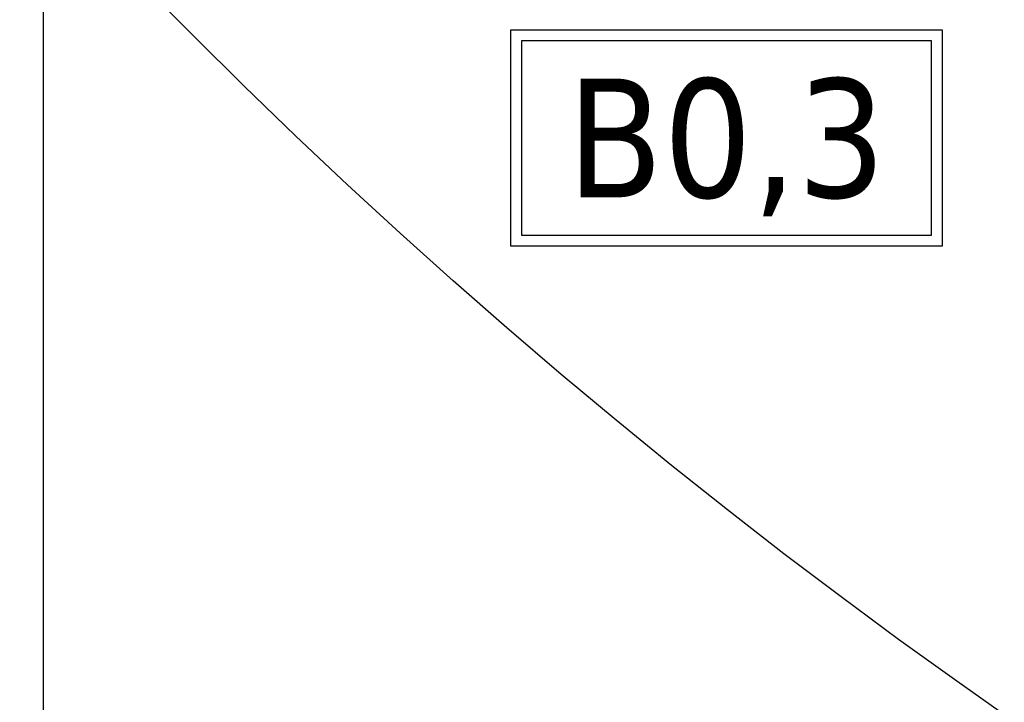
# Model space of a CAD drawing. Header units: millimetres. Extents: x 42924 to 92944, y -369470 to -179866.
# Tile 40 of 256: x 46361 to 46460, y -181989 to -181921. Entities that reach past the tile are written whole.
import ezdxf
from ezdxf.enums import TextEntityAlignment as Align

# ---------------------------------------------------------------- set-up
doc = ezdxf.new("R2010")
doc.units = ezdxf.units.MM
doc.layers.add('!! 0_ Istn-sciany', color=8, linetype='Continuous')
doc.layers.add('!! 0_Opis_pom', color=123, linetype='Continuous')
doc.layers.add('E_SAP_ZASIĘG', color=150, linetype='Continuous', plot=False)
doc.styles.add('ARIAL', font='tahoma.ttf')

msp = doc.modelspace()

# ---------------------------------------------------------------- linework, layer by layer
at = {"layer": '!! 0_ Istn-sciany'}
msp.add_lwpolyline([(46363.12722, -181904.72377), (46363.12722, -182046.72377)], dxfattribs=at)
at = {"layer": '!! 0_Opis_pom', "ltscale": 0.7}
for points in [[(46410.24152, -181943.49036), (46453.76152, -181943.49036), (46453.76152, -181921.73036), (46410.24152, -181921.73036)], [(46411.32952, -181942.40236), (46452.67352, -181942.40236), (46452.67352, -181922.81836), (46411.32952, -181922.81836)]]:
    msp.add_lwpolyline(points, close=True, dxfattribs=at)
at = {"layer": 'E_SAP_ZASIĘG'}
for centre in [(46172.51188, -181498.06894), (46802.53248, -181498.06894)]:
    msp.add_circle(centre, 600, dxfattribs=at)

# ---------------------------------------------------------------- texts
at = {"layer": '!! 0_Opis_pom', "ltscale": 0.7, "style": 'ARIAL'}
msp.add_attdef('B0,3', text='', height=11.968, dxfattribs=at).set_placement((46432.00152, -181932.61036), align=Align.MIDDLE_CENTER)

doc.saveas('drawing.dxf')
